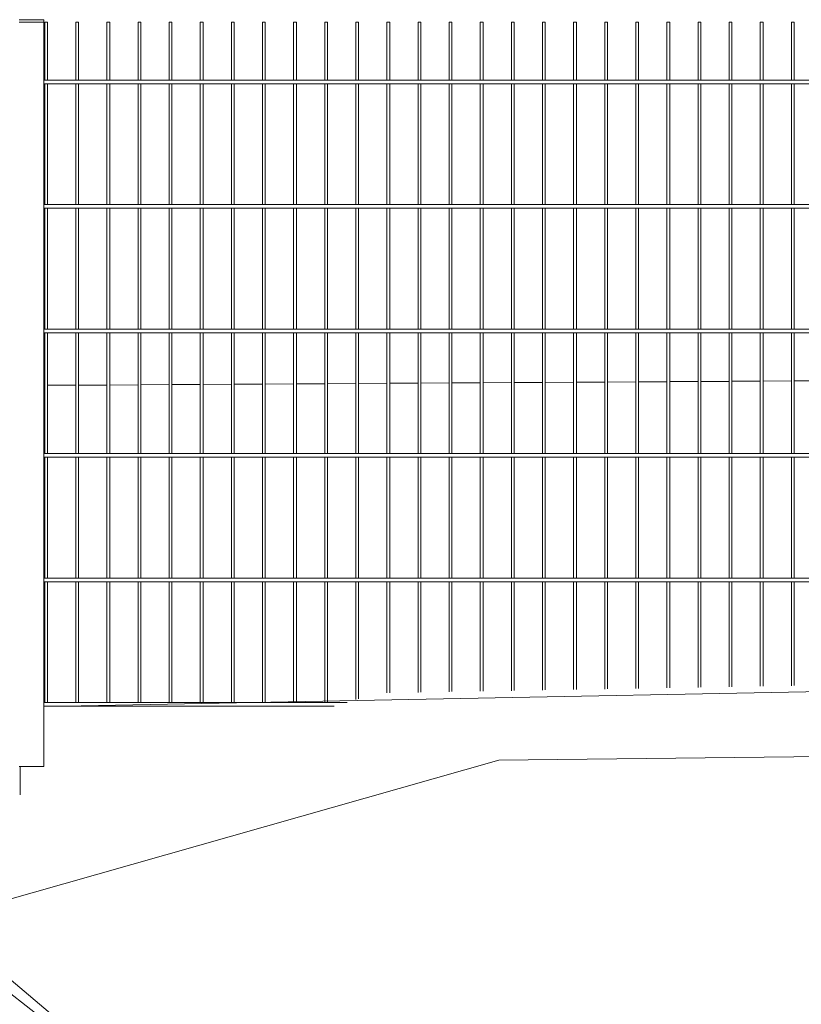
# Model space of a CAD drawing. Header units: metres. Extents: x -4 to 512, y -150 to 54.
# Tile 8 of 24: x 490.28 to 491.54, y -148.46 to -146.87. Entities that reach past the tile are written whole.
import ezdxf

# ---------------------------------------------------------------- set-up
doc = ezdxf.new("R2010")
doc.units = ezdxf.units.M
doc.header["$MEASUREMENT"] = 0
doc.linetypes.add('Strichpunktlinie', pattern=[0.006703, 0.003528, -0.001764, 0, -0.001411])
for name, color, linetype in [('Mulde_Schnitt M_2_40 Absturzsicherung', 7, 'Continuous'), ('Mulde_Schnitt M_2_60 Auffüllung', 7, 'Continuous'), ('Mulde_Schnitt M_2_70 Kanal', 7, 'Continuous')]:
    doc.layers.add(name, color=color, linetype=linetype)

msp = doc.modelspace()

# ---------------------------------------------------------------- hatches: boundary and pattern name
at = {"layer": 'Mulde_Schnitt M_2_60 Auffüllung', "linetype": 'Continuous', "lineweight": 18, "true_color": 0xffa8a8}
h = msp.add_hatch(dxfattribs=at)
h.set_pattern_fill('Boden__gewachsen_0002', color=21, style=0, pattern_type=2)
h.set_pattern_definition([(45, (-35731.2147, -147.3626), (-0.2121320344, 0.2121320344), []), (45, (-35731.2854, -147.2919), (-0.424264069, 0.424264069), []), (45, (-35731.3561, -147.2212), (-0.424264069, 0.424264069), []), (135, (-35731.42684, -147.15048), (0.07071067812, 0.07071067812), [0.3, -0.3])])
h.paths.add_polyline_path([(490.1549, -148.3479), (490.1549, -149.6544), (490.8005, -149.6544), (490.8005, -148.8626), (490.6598, -148.744)])

# ---------------------------------------------------------------- linework, layer by layer
at = {"layer": 'Mulde_Schnitt M_2_40 Absturzsicherung', "color": 7, "linetype": 'Continuous', "lineweight": 13, "ltscale": 1000}
for p, q in [((490.2837, -146.8731), (490.3237, -146.8731)), ((490.2837, -146.8771), (490.3237, -146.8771)), ((490.3237, -146.8771), (490.3237, -146.8731)), ((490.3237, -148.0731), (490.3237, -146.8771)), ((490.3249, -146.8771), (490.3267, -146.8771)), ((490.3249, -146.9701), (490.3249, -146.8771)), ((490.3267, -146.8771), (490.3295, -146.8771)), ((490.3295, -146.9701), (490.3295, -146.8771)), ((490.3749, -146.8771), (490.3767, -146.8771)), ((490.3749, -146.9701), (490.3749, -146.8771)), ((490.3767, -146.8771), (490.3795, -146.8771)), ((490.3795, -146.9701), (490.3795, -146.8771)), ((490.4249, -146.8771), (490.4267, -146.8771)), ((490.4249, -146.9701), (490.4249, -146.8771)), ((490.4267, -146.8771), (490.4295, -146.8771)), ((490.4295, -146.9701), (490.4295, -146.8771)), ((490.4749, -146.8771), (490.4767, -146.8771)), ((490.4749, -146.9701), (490.4749, -146.8771)), ((490.4767, -146.8771), (490.4795, -146.8771)), ((490.4795, -146.9701), (490.4795, -146.8771)), ((490.5249, -146.8771), (490.5267, -146.8771)), ((490.5249, -146.9701), (490.5249, -146.8771)), ((490.5267, -146.8771), (490.5295, -146.8771)), ((490.5295, -146.9701), (490.5295, -146.8771)), ((490.5749, -146.8771), (490.5767, -146.8771)), ((490.5749, -146.9701), (490.5749, -146.8771)), ((490.5767, -146.8771), (490.5795, -146.8771)), ((490.5795, -146.9701), (490.5795, -146.8771)), ((490.6249, -146.8771), (490.6267, -146.8771)), ((490.6249, -146.9701), (490.6249, -146.8771)), ((490.6267, -146.8771), (490.6295, -146.8771)), ((490.6295, -146.9701), (490.6295, -146.8771)), ((490.6749, -146.8771), (490.6767, -146.8771)), ((490.6749, -146.9701), (490.6749, -146.8771)), ((490.6767, -146.8771), (490.6795, -146.8771)), ((490.6795, -146.9701), (490.6795, -146.8771)), ((490.7249, -146.8771), (490.7267, -146.8771)), ((490.7249, -146.9701), (490.7249, -146.8771)), ((490.7267, -146.8771), (490.7295, -146.8771)), ((490.7295, -146.9701), (490.7295, -146.8771)), ((490.7749, -146.8771), (490.7767, -146.8771)), ((490.7749, -146.9701), (490.7749, -146.8771)), ((490.7767, -146.8771), (490.7795, -146.8771)), ((490.7795, -146.9701), (490.7795, -146.8771)), ((490.8249, -146.8771), (490.8267, -146.8771)), ((490.8249, -146.9701), (490.8249, -146.8771)), ((490.8267, -146.8771), (490.8295, -146.8771)), ((490.8295, -146.9701), (490.8295, -146.8771)), ((490.8749, -146.8771), (490.8767, -146.8771)), ((490.8749, -146.9701), (490.8749, -146.8771)), ((490.8767, -146.8771), (490.8795, -146.8771)), ((490.8795, -146.9701), (490.8795, -146.8771)), ((490.9249, -146.8771), (490.9267, -146.8771)), ((490.9249, -146.9701), (490.9249, -146.8771)), ((490.9267, -146.8771), (490.9295, -146.8771)), ((490.9295, -146.9701), (490.9295, -146.8771)), ((490.9749, -146.8771), (490.9767, -146.8771)), ((490.9749, -146.9701), (490.9749, -146.8771)), ((490.9767, -146.8771), (490.9795, -146.8771)), ((490.9795, -146.9701), (490.9795, -146.8771)), ((491.0249, -146.8771), (491.0267, -146.8771)), ((491.0249, -146.9701), (491.0249, -146.8771)), ((491.0267, -146.8771), (491.0295, -146.8771)), ((491.0295, -146.9701), (491.0295, -146.8771)), ((491.0749, -146.8771), (491.0767, -146.8771)), ((491.0749, -146.9701), (491.0749, -146.8771)), ((491.0767, -146.8771), (491.0795, -146.8771)), ((491.0795, -146.9701), (491.0795, -146.8771)), ((491.1249, -146.8771), (491.1267, -146.8771)), ((491.1249, -146.9701), (491.1249, -146.8771)), ((491.1267, -146.8771), (491.1295, -146.8771)), ((491.1295, -146.9701), (491.1295, -146.8771)), ((491.1749, -146.8771), (491.1767, -146.8771)), ((491.1749, -146.9701), (491.1749, -146.8771)), ((491.1767, -146.8771), (491.1795, -146.8771)), ((491.1795, -146.9701), (491.1795, -146.8771)), ((491.2249, -146.8771), (491.2267, -146.8771)), ((491.2249, -146.9701), (491.2249, -146.8771)), ((491.2267, -146.8771), (491.2295, -146.8771)), ((491.2295, -146.9701), (491.2295, -146.8771)), ((491.2749, -146.8771), (491.2767, -146.8771)), ((491.2749, -146.9701), (491.2749, -146.8771)), ((491.2767, -146.8771), (491.2795, -146.8771)), ((491.2795, -146.9701), (491.2795, -146.8771)), ((491.3249, -146.8771), (491.3267, -146.8771)), ((491.3249, -146.9701), (491.3249, -146.8771)), ((491.3267, -146.8771), (491.3295, -146.8771)), ((491.3295, -146.9701), (491.3295, -146.8771)), ((491.3749, -146.8771), (491.3767, -146.8771)), ((491.3749, -146.9701), (491.3749, -146.8771)), ((491.3767, -146.8771), (491.3795, -146.8771)), ((491.3795, -146.9701), (491.3795, -146.8771)), ((491.4249, -146.8771), (491.4267, -146.8771)), ((491.4249, -146.9701), (491.4249, -146.8771)), ((491.4267, -146.8771), (491.4295, -146.8771)), ((491.4295, -146.9701), (491.4295, -146.8771)), ((491.4749, -146.8771), (491.4767, -146.8771)), ((491.4749, -146.9701), (491.4749, -146.8771)), ((491.4767, -146.8771), (491.4795, -146.8771)), ((491.4795, -146.9701), (491.4795, -146.8771)), ((491.5249, -146.8771), (491.5267, -146.8771)), ((491.5249, -146.9701), (491.5249, -146.8771)), ((491.5267, -146.8771), (491.5295, -146.8771)), ((491.5295, -146.9701), (491.5295, -146.8771)), ((492.0206, -146.9701), (490.3237, -146.9701)), ((492.0206, -146.9761), (490.3237, -146.9761)), ((490.3249, -147.1701), (490.3249, -146.9761)), ((490.3295, -147.1701), (490.3295, -146.9761)), ((490.3749, -147.1701), (490.3749, -146.9761)), ((490.3795, -147.1701), (490.3795, -146.9761)), ((490.4249, -147.1701), (490.4249, -146.9761)), ((490.4295, -147.1701), (490.4295, -146.9761)), ((490.4749, -147.1701), (490.4749, -146.9761)), ((490.4795, -147.1701), (490.4795, -146.9761)), ((490.5249, -147.1701), (490.5249, -146.9761)), ((490.5295, -147.1701), (490.5295, -146.9761)), ((490.5749, -147.1701), (490.5749, -146.9761)), ((490.5795, -147.1701), (490.5795, -146.9761)), ((490.6249, -147.1701), (490.6249, -146.9761)), ((490.6295, -147.1701), (490.6295, -146.9761)), ((490.6749, -147.1701), (490.6749, -146.9761)), ((490.6795, -147.1701), (490.6795, -146.9761)), ((490.7249, -147.1701), (490.7249, -146.9761)), ((490.7295, -147.1701), (490.7295, -146.9761)), ((490.7749, -147.1701), (490.7749, -146.9761)), ((490.7795, -147.1701), (490.7795, -146.9761)), ((490.8249, -147.1701), (490.8249, -146.9761)), ((490.8295, -147.1701), (490.8295, -146.9761)), ((490.8749, -147.1701), (490.8749, -146.9761)), ((490.8795, -147.1701), (490.8795, -146.9761)), ((490.9249, -147.1701), (490.9249, -146.9761)), ((490.9295, -147.1701), (490.9295, -146.9761)), ((490.9749, -147.1701), (490.9749, -146.9761)), ((490.9795, -147.1701), (490.9795, -146.9761)), ((491.0249, -147.1701), (491.0249, -146.9761)), ((491.0295, -147.1701), (491.0295, -146.9761)), ((491.0749, -147.1701), (491.0749, -146.9761)), ((491.0795, -147.1701), (491.0795, -146.9761)), ((491.1249, -147.1701), (491.1249, -146.9761)), ((491.1295, -147.1701), (491.1295, -146.9761)), ((491.1749, -147.1701), (491.1749, -146.9761)), ((491.1795, -147.1701), (491.1795, -146.9761)), ((491.2249, -147.1701), (491.2249, -146.9761)), ((491.2295, -147.1701), (491.2295, -146.9761)), ((491.2749, -147.1701), (491.2749, -146.9761)), ((491.2795, -147.1701), (491.2795, -146.9761)), ((491.3249, -147.1701), (491.3249, -146.9761)), ((491.3295, -147.1701), (491.3295, -146.9761)), ((491.3749, -147.1701), (491.3749, -146.9761)), ((491.3795, -147.1701), (491.3795, -146.9761)), ((491.4249, -147.1701), (491.4249, -146.9761)), ((491.4295, -147.1701), (491.4295, -146.9761)), ((491.4749, -147.1701), (491.4749, -146.9761)), ((491.4795, -147.1701), (491.4795, -146.9761)), ((491.5249, -147.1701), (491.5249, -146.9761)), ((491.5295, -147.1701), (491.5295, -146.9761)), ((492.0206, -147.1701), (490.3237, -147.1701)), ((492.0206, -147.1761), (490.3237, -147.1761)), ((490.3249, -147.3701), (490.3249, -147.1761)), ((490.3295, -147.3701), (490.3295, -147.1761)), ((490.3749, -147.3701), (490.3749, -147.1761)), ((490.3795, -147.3701), (490.3795, -147.1761)), ((490.4249, -147.3701), (490.4249, -147.1761)), ((490.4295, -147.3701), (490.4295, -147.1761)), ((490.4749, -147.3701), (490.4749, -147.1761)), ((490.4795, -147.3701), (490.4795, -147.1761)), ((490.5249, -147.3701), (490.5249, -147.1761)), ((490.5295, -147.3701), (490.5295, -147.1761)), ((490.5749, -147.3701), (490.5749, -147.1761)), ((490.5795, -147.3701), (490.5795, -147.1761)), ((490.6249, -147.3701), (490.6249, -147.1761)), ((490.6295, -147.3701), (490.6295, -147.1761)), ((490.6749, -147.3701), (490.6749, -147.1761)), ((490.6795, -147.3701), (490.6795, -147.1761)), ((490.7249, -147.3701), (490.7249, -147.1761)), ((490.7295, -147.3701), (490.7295, -147.1761)), ((490.7749, -147.3701), (490.7749, -147.1761)), ((490.7795, -147.3701), (490.7795, -147.1761)), ((490.8249, -147.3701), (490.8249, -147.1761)), ((490.8295, -147.3701), (490.8295, -147.1761)), ((490.8749, -147.3701), (490.8749, -147.1761)), ((490.8795, -147.3701), (490.8795, -147.1761)), ((490.9249, -147.3701), (490.9249, -147.1761)), ((490.9295, -147.3701), (490.9295, -147.1761)), ((490.9749, -147.3701), (490.9749, -147.1761)), ((490.9795, -147.3701), (490.9795, -147.1761)), ((491.0249, -147.3701), (491.0249, -147.1761)), ((491.0295, -147.3701), (491.0295, -147.1761)), ((491.0749, -147.3701), (491.0749, -147.1761)), ((491.0795, -147.3701), (491.0795, -147.1761)), ((491.1249, -147.3701), (491.1249, -147.1761)), ((491.1295, -147.3701), (491.1295, -147.1761)), ((491.1749, -147.3701), (491.1749, -147.1761)), ((491.1795, -147.3701), (491.1795, -147.1761)), ((491.2249, -147.3701), (491.2249, -147.1761)), ((491.2295, -147.3701), (491.2295, -147.1761)), ((491.2749, -147.3701), (491.2749, -147.1761)), ((491.2795, -147.3701), (491.2795, -147.1761)), ((491.3249, -147.3701), (491.3249, -147.1761)), ((491.3295, -147.3701), (491.3295, -147.1761)), ((491.3749, -147.3701), (491.3749, -147.1761)), ((491.3795, -147.3701), (491.3795, -147.1761)), ((491.4249, -147.3701), (491.4249, -147.1761)), ((491.4295, -147.3701), (491.4295, -147.1761)), ((491.4749, -147.3701), (491.4749, -147.1761)), ((491.4795, -147.3701), (491.4795, -147.1761)), ((491.5249, -147.3701), (491.5249, -147.1761)), ((491.5295, -147.3701), (491.5295, -147.1761)), ((492.0206, -147.3701), (490.3237, -147.3701)), ((492.0206, -147.3761), (490.3237, -147.3761)), ((490.3249, -147.5701), (490.3249, -147.3761)), ((490.3295, -147.5701), (490.3295, -147.3761)), ((490.3749, -147.5701), (490.3749, -147.3761)), ((490.3795, -147.5701), (490.3795, -147.3761)), ((490.4249, -147.5701), (490.4249, -147.3761)), ((490.4295, -147.5701), (490.4295, -147.3761)), ((490.4749, -147.5701), (490.4749, -147.3761)), ((490.4795, -147.5701), (490.4795, -147.3761)), ((490.5249, -147.5701), (490.5249, -147.3761)), ((490.5295, -147.5701), (490.5295, -147.3761)), ((490.5749, -147.5701), (490.5749, -147.3761)), ((490.5795, -147.5701), (490.5795, -147.3761)), ((490.6249, -147.5701), (490.6249, -147.3761)), ((490.6295, -147.5701), (490.6295, -147.3761)), ((490.6749, -147.5701), (490.6749, -147.3761)), ((490.6795, -147.5701), (490.6795, -147.3761)), ((490.7249, -147.5701), (490.7249, -147.3761)), ((490.7295, -147.5701), (490.7295, -147.3761)), ((490.7749, -147.5701), (490.7749, -147.3761)), ((490.7795, -147.5701), (490.7795, -147.3761)), ((490.8249, -147.5701), (490.8249, -147.3761)), ((490.8295, -147.5701), (490.8295, -147.3761)), ((490.8749, -147.5701), (490.8749, -147.3761)), ((490.8795, -147.5701), (490.8795, -147.3761)), ((490.9249, -147.5701), (490.9249, -147.3761)), ((490.9295, -147.5701), (490.9295, -147.3761)), ((490.9749, -147.5701), (490.9749, -147.3761)), ((490.9795, -147.5701), (490.9795, -147.3761)), ((491.0249, -147.5701), (491.0249, -147.3761)), ((491.0295, -147.5701), (491.0295, -147.3761)), ((491.0749, -147.5701), (491.0749, -147.3761)), ((491.0795, -147.5701), (491.0795, -147.3761)), ((491.1249, -147.5701), (491.1249, -147.3761)), ((491.1295, -147.5701), (491.1295, -147.3761)), ((491.1749, -147.5701), (491.1749, -147.3761)), ((491.1795, -147.5701), (491.1795, -147.3761)), ((491.2249, -147.5701), (491.2249, -147.3761)), ((491.2295, -147.5701), (491.2295, -147.3761)), ((491.2749, -147.5701), (491.2749, -147.3761)), ((491.2795, -147.5701), (491.2795, -147.3761)), ((491.3249, -147.5701), (491.3249, -147.3761)), ((491.3295, -147.5701), (491.3295, -147.3761)), ((491.3749, -147.5701), (491.3749, -147.3761)), ((491.3795, -147.5701), (491.3795, -147.3761)), ((491.4249, -147.5701), (491.4249, -147.3761)), ((491.4295, -147.5701), (491.4295, -147.3761)), ((491.4749, -147.5701), (491.4749, -147.3761)), ((491.4795, -147.5701), (491.4795, -147.3761)), ((491.5249, -147.5701), (491.5249, -147.3761)), ((491.5295, -147.5701), (491.5295, -147.3761)), ((492.0206, -147.5701), (490.3237, -147.5701)), ((492.0206, -147.5761), (490.3237, -147.5761)), ((490.3249, -147.7701), (490.3249, -147.5761)), ((490.3295, -147.7701), (490.3295, -147.5761)), ((490.3749, -147.7701), (490.3749, -147.5761)), ((490.3795, -147.7701), (490.3795, -147.5761)), ((490.4249, -147.7701), (490.4249, -147.5761)), ((490.4295, -147.7701), (490.4295, -147.5761)), ((490.4749, -147.7701), (490.4749, -147.5761)), ((490.4795, -147.7701), (490.4795, -147.5761)), ((490.5249, -147.7701), (490.5249, -147.5761)), ((490.5295, -147.7701), (490.5295, -147.5761)), ((490.5749, -147.7701), (490.5749, -147.5761)), ((490.5795, -147.7701), (490.5795, -147.5761)), ((490.6249, -147.7701), (490.6249, -147.5761)), ((490.6295, -147.7701), (490.6295, -147.5761)), ((490.6749, -147.7701), (490.6749, -147.5761)), ((490.6795, -147.7701), (490.6795, -147.5761)), ((490.7249, -147.7701), (490.7249, -147.5761)), ((490.7295, -147.7701), (490.7295, -147.5761)), ((490.7749, -147.7701), (490.7749, -147.5761)), ((490.7795, -147.7701), (490.7795, -147.5761)), ((490.8249, -147.7701), (490.8249, -147.5761)), ((490.8295, -147.7701), (490.8295, -147.5761)), ((490.8749, -147.7701), (490.8749, -147.5761)), ((490.8795, -147.7701), (490.8795, -147.5761)), ((490.9249, -147.7701), (490.9249, -147.5761)), ((490.9295, -147.7701), (490.9295, -147.5761)), ((490.9749, -147.7701), (490.9749, -147.5761)), ((490.9795, -147.7701), (490.9795, -147.5761)), ((491.0249, -147.7701), (491.0249, -147.5761)), ((491.0295, -147.7701), (491.0295, -147.5761)), ((491.0749, -147.7701), (491.0749, -147.5761)), ((491.0795, -147.7701), (491.0795, -147.5761)), ((491.1249, -147.7701), (491.1249, -147.5761)), ((491.1295, -147.7701), (491.1295, -147.5761)), ((491.1749, -147.7701), (491.1749, -147.5761)), ((491.1795, -147.7701), (491.1795, -147.5761)), ((491.2249, -147.7701), (491.2249, -147.5761)), ((491.2295, -147.7701), (491.2295, -147.5761)), ((491.2749, -147.7701), (491.2749, -147.5761)), ((491.2795, -147.7701), (491.2795, -147.5761)), ((491.3249, -147.7701), (491.3249, -147.5761)), ((491.3295, -147.7701), (491.3295, -147.5761)), ((491.3749, -147.7701), (491.3749, -147.5761)), ((491.3795, -147.7701), (491.3795, -147.5761)), ((491.4249, -147.7701), (491.4249, -147.5761)), ((491.4295, -147.7701), (491.4295, -147.5761)), ((491.4749, -147.7701), (491.4749, -147.5761)), ((491.4795, -147.7701), (491.4795, -147.5761)), ((491.5249, -147.7701), (491.5249, -147.5761)), ((491.5295, -147.7701), (491.5295, -147.5761)), ((492.0206, -147.7701), (490.3237, -147.7701)), ((492.0206, -147.7761), (490.3237, -147.7761)), ((490.3249, -147.9701), (490.3249, -147.7761)), ((490.3295, -147.9701), (490.3295, -147.7761)), ((490.3749, -147.9701), (490.3749, -147.7761)), ((490.3795, -147.9701), (490.3795, -147.7761)), ((490.4249, -147.9701), (490.4249, -147.7761)), ((490.4295, -147.9701), (490.4295, -147.7761)), ((490.4749, -147.9701), (490.4749, -147.7761)), ((490.4795, -147.9701), (490.4795, -147.7761)), ((490.5249, -147.9701), (490.5249, -147.7761)), ((490.5295, -147.9701), (490.5295, -147.7761)), ((490.5749, -147.9701), (490.5749, -147.7761)), ((490.5795, -147.9701), (490.5795, -147.7761)), ((490.6249, -147.9701), (490.6249, -147.7761)), ((490.6295, -147.9701), (490.6295, -147.7761)), ((490.6749, -147.9701), (490.6749, -147.7761)), ((490.6795, -147.9701), (490.6795, -147.7761)), ((490.7249, -147.9701), (490.7249, -147.7761)), ((490.7295, -147.9701), (490.7295, -147.7761)), ((490.7749, -147.9701), (490.7749, -147.7761)), ((490.7795, -147.9701), (490.7795, -147.7761)), ((490.8249, -147.9655), (490.8249, -147.7761)), ((490.8295, -147.964), (490.8295, -147.7761)), ((490.8749, -147.9547), (490.8749, -147.7761)), ((490.8795, -147.9545), (490.8795, -147.7761)), ((490.9249, -147.9538), (490.9249, -147.7761)), ((490.9295, -147.9536), (490.9295, -147.7761)), ((490.9749, -147.9529), (490.9749, -147.7761)), ((490.9795, -147.9527), (490.9795, -147.7761)), ((491.0249, -147.952), (491.0249, -147.7761)), ((491.0295, -147.9518), (491.0295, -147.7761)), ((491.0749, -147.9511), (491.0749, -147.7761)), ((491.0795, -147.9509), (491.0795, -147.7761)), ((491.1249, -147.9502), (491.1249, -147.7761)), ((491.1295, -147.95), (491.1295, -147.7761)), ((491.1749, -147.9493), (491.1749, -147.7761)), ((491.1795, -147.9491), (491.1795, -147.7761)), ((491.2249, -147.9485), (491.2249, -147.7761)), ((491.2295, -147.9483), (491.2295, -147.7761)), ((491.2749, -147.9476), (491.2749, -147.7761)), ((491.2795, -147.9474), (491.2795, -147.7761)), ((491.3249, -147.9467), (491.3249, -147.7761)), ((491.3295, -147.9465), (491.3295, -147.7761)), ((491.3749, -147.9458), (491.3749, -147.7761)), ((491.3795, -147.9456), (491.3795, -147.7761)), ((491.4249, -147.9449), (491.4249, -147.7761)), ((491.4295, -147.9447), (491.4295, -147.7761)), ((491.4749, -147.944), (491.4749, -147.7761)), ((491.4795, -147.9438), (491.4795, -147.7761)), ((491.5249, -147.9431), (491.5249, -147.7761)), ((491.5295, -147.9429), (491.5295, -147.7761)), ((490.8111, -147.9701), (490.3237, -147.9701)), ((490.79, -147.9761), (490.3237, -147.9761)), ((490.2837, -148.0731), (490.3237, -148.0731)), ((490.2857, -148.1187), (490.2857, -148.0731))]:
    msp.add_line(p, q, dxfattribs=at)
at = {"layer": 'Mulde_Schnitt M_2_60 Auffüllung', "color": 8, "linetype": 'Continuous', "lineweight": 18, "ltscale": 1000}
for p, q in [((491.2749, -147.455), (491.2295, -147.4552)), ((491.3249, -147.4547), (491.2795, -147.4549)), ((491.3749, -147.4544), (491.3295, -147.4546)), ((491.4249, -147.4541), (491.3795, -147.4543)), ((491.4749, -147.4538), (491.4295, -147.454)), ((491.5249, -147.4535), (491.4795, -147.4537)), ((491.5749, -147.4532), (491.5295, -147.4534)), ((490.3249, -147.4606), (490.3237, -147.4606)), ((490.3749, -147.4603), (490.3295, -147.4605)), ((490.4249, -147.46), (490.3795, -147.4603)), ((490.4749, -147.4597), (490.4295, -147.46)), ((490.5249, -147.4594), (490.4795, -147.4597)), ((490.5749, -147.4591), (490.5295, -147.4594)), ((490.6249, -147.4588), (490.5795, -147.4591)), ((490.6749, -147.4585), (490.6295, -147.4588)), ((490.7249, -147.4582), (490.6795, -147.4585)), ((490.7749, -147.4579), (490.7295, -147.4582)), ((490.8249, -147.4576), (490.7795, -147.4579)), ((490.8749, -147.4573), (490.8295, -147.4576)), ((490.9249, -147.457), (490.8795, -147.4573)), ((490.9749, -147.4567), (490.9295, -147.457)), ((491.0249, -147.4564), (490.9795, -147.4567)), ((491.0749, -147.4561), (491.0295, -147.4564)), ((491.1249, -147.4558), (491.0795, -147.4561)), ((491.1749, -147.4555), (491.1295, -147.4558)), ((491.2249, -147.4552), (491.1795, -147.4555)), ((491.0549, -148.0626), (506.7902, -147.8928)), ((491.0549, -148.0626), (490.1549, -148.3186)), ((490.6598, -148.744), (490.1549, -148.3186))]:
    msp.add_line(p, q, dxfattribs=at)
at = {"layer": 'Mulde_Schnitt M_2_60 Auffüllung', "color": 7, "linetype": 'Continuous', "lineweight": 18, "ltscale": 1000, "flags": 128}
msp.add_lwpolyline([(490.1549, -148.3479), (490.6598, -148.744), (490.8005, -148.8626)], dxfattribs=at)
at = {"layer": 'Mulde_Schnitt M_2_70 Kanal', "color": 7, "linetype": 'Strichpunktlinie', "lineweight": 13, "ltscale": 1000}
msp.add_line((490.3558, -147.9761), (493.8029, -147.909), dxfattribs=at)

doc.saveas('drawing.dxf')
